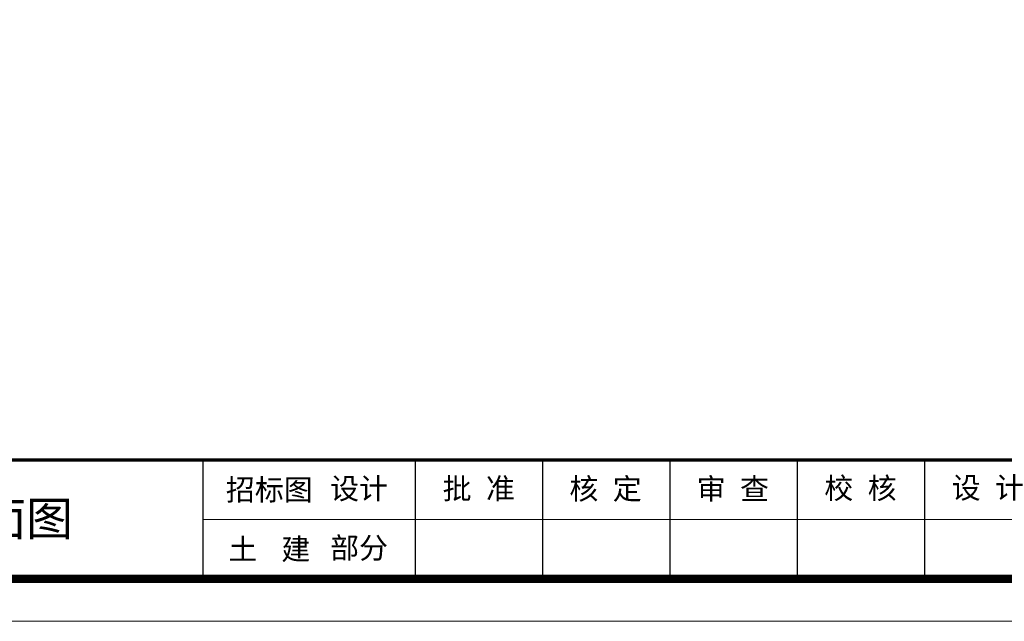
# Model space of a CAD drawing. Extents: x 555481 to 559434, y 3811529 to 3812446.
# Tile 13 of 37: x 556134 to 556180, y 3811899 to 3811927. Entities that reach past the tile are written whole.
import ezdxf
from ezdxf.enums import TextEntityAlignment as Align

# ---------------------------------------------------------------- set-up
doc = ezdxf.new("R2010")
doc.units = 0
doc.header["$LTSCALE"] = 0.5
doc.layers.get('0').update_dxf_attribs({"linetype": 'CONTINUOUS'})
doc.styles.add('LYJFS', font='times.ttf', dxfattribs={"width": 0.7})
doc.styles.add('宋体', font='txt')

# ---------------------------------------------------------------- blocks, each defined once
blk = doc.blocks.new('tk')
for p, q in [((2350, 190), (2350, 50)), ((2600, 190), (2600, 50)), ((2750, 190), (2750, 50)), ((2900, 190), (2900, 50)), ((3050, 190), (3050, 50)), ((3200, 190), (3200, 50))]:
    blk.add_line(p, q)
at = {"lineweight": 0}
for p, q in [((4150, 120), (2350, 120)), ((4200, 0), (0, 0))]:
    blk.add_line(p, q, dxfattribs=at)
at = {"lineweight": 0, "const_width": 10}
blk.add_lwpolyline([(250, 2920), (4150, 2920), (4150, 50), (250, 50)], close=True, dxfattribs=at)
at = {"lineweight": 0, "const_width": 4}
blk.add_lwpolyline([(4150, 190), (250, 190)], dxfattribs=at)
at = {"style": 'LYJFS'}
for s, p in [('招标图', (2428.3, 155)), ('土   建', (2428.3, 85))]:
    blk.add_text(s, height=25, dxfattribs=at).set_placement(p, align=Align.MIDDLE_CENTER)
at = {"char_height": 25, "attachment_point": 5, "style": '宋体'}
for s, insert in [('设计', (2534, 155)), ('批 准', (2675, 155)), ('核 定', (2824.4, 154.7)), ('审 查', (2974.3, 154.7)), ('校 核', (3124.7, 155.4)), ('设 计', (3274.7, 155.9)), ('部分', (2534, 85))]:
    blk.add_mtext(s, dxfattribs=dict(at, insert=insert))
blk = doc.blocks.new('tk1')
at = {"color": 0}
blk.add_blockref('tk', (0, 0), dxfattribs=at)

msp = doc.modelspace()

# ---------------------------------------------------------------- block references
at = {"linetype": 'Continuous', "xscale": 0.04000000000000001, "yscale": 0.04000000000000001, "zscale": 0.04000000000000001}
msp.add_blockref('tk1', (556048.63022, 3811898.92756), dxfattribs=at)

# ---------------------------------------------------------------- texts
at = {"style": '宋体', "width": 1.01}
msp.add_text('1#蓄水池平面图', height=1.6, dxfattribs=at).set_placement((556128.79641, 3811903.76141), align=Align.MIDDLE_CENTER)

doc.saveas('drawing.dxf')
